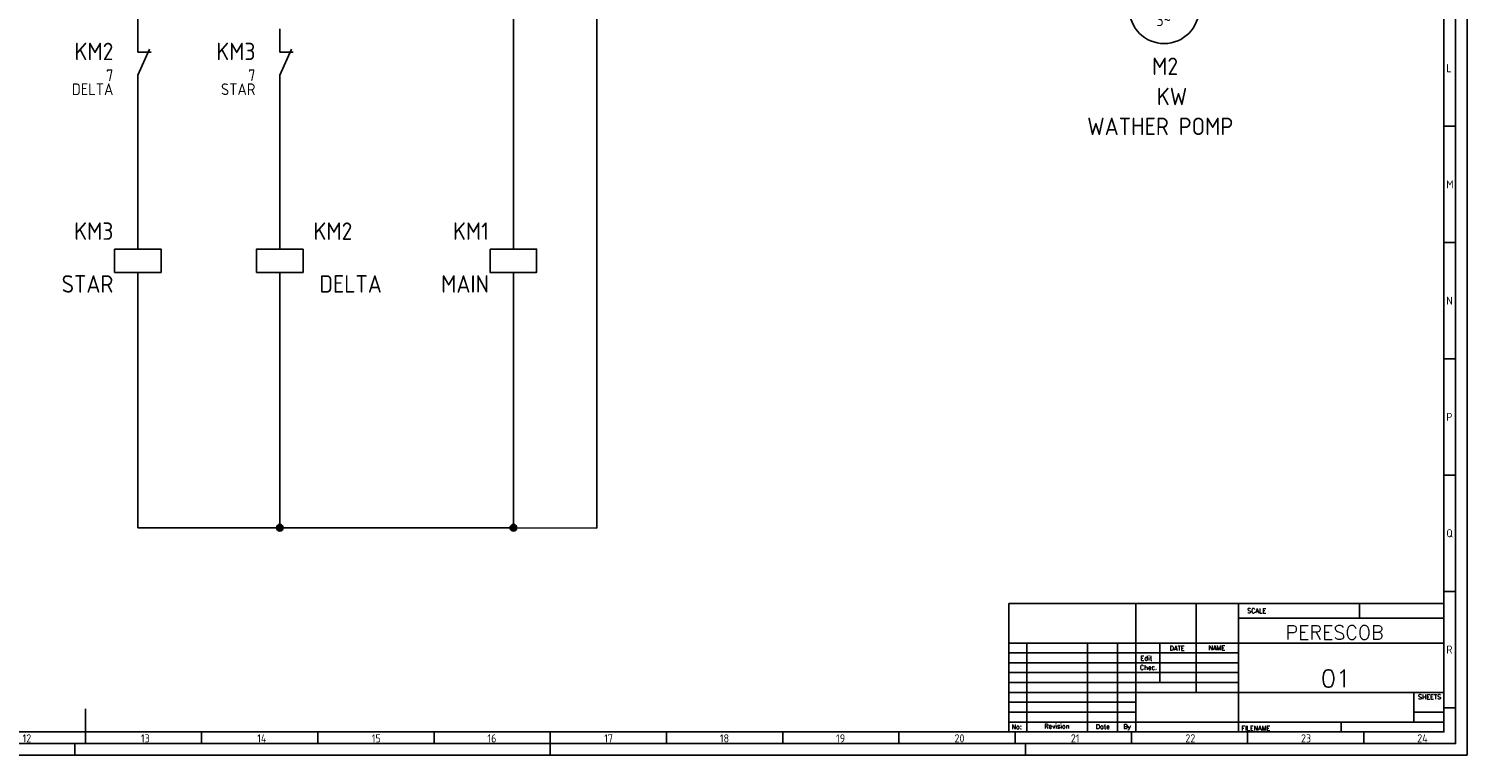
# Model space of a CAD drawing. Header units: millimetres. Extents: x 0 to 1195, y 5 to 846.
# Tile 3 of 4: x 570 to 1189, y 5 to 317. Entities that reach past the tile are written whole.
import ezdxf
from ezdxf.enums import TextEntityAlignment as Align

# ---------------------------------------------------------------- set-up
doc = ezdxf.new("R2010")
doc.units = ezdxf.units.MM
doc.header["$LTSCALE"] = 12
for name, color, linetype in [('025', 1, 'Continuous'), ('035', 5, 'Continuous'), ('07', 7, 'Continuous'), ('DESC', 1, 'Continuous'), ('DESCCHILD', 20, 'Continuous'), ('MISC', 2, 'Continuous'), ('RED_2.5mm^2', 1, 'Continuous'), ('SYMS', 7, 'Continuous'), ('TAGS', 51, 'Continuous'), ('XREFCHILD', 134, 'Continuous')]:
    doc.layers.add(name, color=color, linetype=linetype)
doc.styles.add('ISO Proportional', font='isocp.shx')
doc.styles.add('WD', font='romans.shx')
doc.styles.add('WD_IEC', font='isocp2.shx', dxfattribs={"width": 0.9, "height": 4})

# ---------------------------------------------------------------- blocks, each defined once
blk = doc.blocks.new('IEC_border_a0')
at = {"layer": '035', "color": 0}
for p, q in [((1189, 0), (1189, 841)), ((1184, 270.46), (1179.02, 270.46)), ((1184, 270.46), (1179.02, 270.46)), ((1184, 220.46), (1179.02, 220.46)), ((1184, 170.46), (1179.02, 170.46)), ((1184, 120.46), (1179.02, 120.46)), ((1184, 70.46), (1179.02, 70.46)), ((1184.02, 20.42), (1179.03, 20.42)), ((594.5, 10), (594.5, 5)), ((644.5, 10), (644.5, 5)), ((694.5, 10), (694.5, 5)), ((744.5, 10), (744.5, 5)), ((744.5, 10), (744.5, 5)), ((794.5, 10), (794.5, 5)), ((844.5, 10), (844.5, 5)), ((894.5, 10), (894.5, 5)), ((944.5, 10), (944.5, 5)), ((994.5, 10), (994.5, 5)), ((1044.5, 10), (1044.5, 5)), ((1094.5, 10), (1094.5, 5)), ((1144.5, 10), (1144.5, 5)), ((0, 0), (1189, 0)), ((590, 0), (590, 5)), ((794.5, 0), (794.5, 5)), ((999, 0), (999, 5))]:
    blk.add_line(p, q, dxfattribs=at)
blk.add_lwpolyline([(10, 10), (1179, 10), (1179, 831), (10, 831)], close=True, dxfattribs=at)
at = {"layer": '07', "color": 0}
blk.add_line((594.5, 20), (594.5, 10), dxfattribs=at)
blk.add_lwpolyline([(5, 5), (1184, 5), (1184, 836), (5, 836)], close=True, dxfattribs=at)
at = {"layer": '035', "color": 0, "style": 'ISO Proportional'}
for s, p in [('L', (1180.02, 293.72)), ('M', (1180.02, 243.72)), ('N', (1180.02, 193.72)), ('P', (1180.02, 143.72)), ('Q', (1180.02, 93.72)), ('R', (1180.03, 43.68)), ('12', (567.49, 5.5)), ('13', (618.42, 5.5)), ('14', (668.46, 5.5)), ('15', (717.72, 5.5)), ('16', (767.49, 5.5)), ('17', (817.72, 5.5)), ('18', (867.49, 5.5)), ('19', (917.49, 5.5)), ('20', (968.42, 5.5)), ('21', (1018.46, 5.5)), ('22', (1067.72, 5.5)), ('23', (1117.49, 5.5)), ('24', (1167.49, 5.5))]:
    blk.add_text(s, height=3.5, dxfattribs=at).set_placement(p)
blk = doc.blocks.new('IEC_tblock_a0')
at = {"layer": '035'}
for p, q in [((-106.6, 55.25), (-106.6, 17)), ((-36.4, 55.25), (-36.4, 48.88)), ((-88.4, 48.88), (0, 48.88)), ((-179.4, 38.25), (-179.4, 0)), ((-153.4, 38.25), (-153.4, 0)), ((-140.4, 38.25), (-140.4, 0)), ((-122.2, 38.25), (-122.2, 21.25)), ((-187.2, 34), (-88.4, 34)), ((-187.2, 29.75), (-88.4, 29.75)), ((-187.2, 25.5), (-88.4, 25.5)), ((-187.2, 21.25), (-88.4, 21.25)), ((-187.2, 17), (-132.6, 17)), ((-187.2, 12.75), (-132.6, 12.75)), ((-187.2, 8.5), (-132.6, 8.5)), ((-13, 8.5), (0, 8.5)), ((-187.2, 4.25), (0, 4.25)), ((-44.2, 4.25), (-44.2, 0))]:
    blk.add_line(p, q, dxfattribs=at)
at = {"layer": '07'}
for p, q in [((-187.2, 55.25), (0, 55.25)), ((-187.2, 55.25), (-187.2, 0)), ((-132.6, 55.25), (-132.6, 0)), ((-88.4, 55.25), (-88.4, 0)), ((0, 55.25), (0, 0)), ((-187.2, 38.25), (0, 38.25)), ((-132.6, 17), (0, 17)), ((-13, 17), (-13, 4.25)), ((-187.2, 0), (0, 0))]:
    blk.add_line(p, q, dxfattribs=at)
at = {"style": 'WD'}
for tag, p in [('SCALE', (-69.88, 51.07)), ('SH', (-8.74, 10.06)), ('FILENAME', (-68.15, 0.8))]:
    blk.add_attdef(tag, p, '', height=2, dxfattribs=at)
for tag, height, p in [('EDDATE', 2, (-114.97, 30.8)), ('EDBY', 2, (-98.02, 30.86)), ('PROJDESC', 5, (-45.9, 29.2)), ('CKDATE', 2, (-114.85, 26.58)), ('CKBY', 2, (-97.88, 26.3)), ('DWGDESC', 5, (-44.85, 19.72)), ('DWGNO', 3.5, (-48.54, 9.46))]:
    blk.add_attdef(tag, text='', height=height, dxfattribs=at).set_placement(p, align=Align.CENTER)
at = {"style": 'WD', "flags": 1}
blk.add_attdef('WD_TB', (-120.95, 11.91), '', height=2, dxfattribs=at)
at = {"layer": '025', "style": 'WD'}
for s, p in [('SCALE', (-80.57, 51.13)), ('NAME', (-97.74, 35.14)), ('No:', (-183.81, 1.19)), ('Revision', (-166.53, 1.47)), ('Date', (-146.79, 1.28)), ('By', (-136.33, 1.37))]:
    blk.add_text(s, height=2, dxfattribs=at).set_placement(p, align=Align.CENTER)
for s, p in [('Edit', (-130.55, 30.72)), ('DATE', (-118, 35)), ('Chec.', (-130.82, 26.72)), ('SHEETS', (-11.17, 14.05)), ('FILENAME', (-87.18, 0.61))]:
    blk.add_text(s, height=2, dxfattribs=at).set_placement(p)
blk = doc.blocks.new('VMO13')
blk.add_circle((0, 0), 7.5)
at = {"style": 'WD_IEC'}
blk.add_attdef('TERM02', (-0.69, 7.75), '', height=2, rotation=90, dxfattribs=at)
for tag, p in [('INST', (-12.88, 12.75)), ('LOC', (-12.88, 9.25)), ('TAG1', (-12.88, 5.75)), ('DESC1', (-12.88, 1.5)), ('DESC2', (-12.88, -2)), ('DESC3', (-12.88, -5.5)), ('RATING1', (-12.88, -9)), ('RATING2', (-12.88, -12.5)), ('RATING3', (-12.88, -16)), ('RATING4', (-12.95, -19.58))]:
    blk.add_attdef(tag, text='', height=2.5, dxfattribs=at).set_placement(p, align=Align.RIGHT)
at = {"style": 'WD_IEC', "flags": 1}
for tag, p, height in [('MFG', (12.75, 9), 1.5), ('X2TERM02', (0, 7.5), 0.32), ('CAT', (12.75, 6.5), 1.5), ('X0TERM01', (-6.4, 3.9), 0.32), ('X0TERM03', (6.4, 3.9), 0.32), ('X4LINK', (-7.5, 0), 0.32), ('X1LINK', (7.5, 0), 0.32), ('X8TERM04', (0, -7.5), 0.32), ('ASSYCODE', (1, -9), 1), ('CATDESC', (1, -12), 1), ('FAMILY', (1, -10.5), 1)]:
    blk.add_attdef(tag, p, '', height=height, dxfattribs=at)
at = {"style": 'WD_IEC'}
for tag, p in [('TERM01', (-7.35, 4.34)), ('TERM03', (9.35, 4.53)), ('TERM04', (-0.59, -7.92))]:
    blk.add_attdef(tag, text='', height=2, rotation=90, dxfattribs=at).set_placement(p, align=Align.RIGHT)
for tag, p in [('M', (-0.22, 1.27)), ('3~', (-0.12, -3.73))]:
    blk.add_attdef(tag, text='', height=2.5, dxfattribs=at).set_placement(p, align=Align.CENTER)
at = {"lineweight": 15, "style": 'WD_IEC'}
blk.add_attdef('XREF', text='', height=2.5, dxfattribs=at).set_placement((-13.19, -22.86), align=Align.RIGHT)
blk = doc.blocks.new('VMS1')
for p, q in [((0, 2.5), (0, 7.5)), ((0, -2.5), (0, -7.5))]:
    blk.add_line(p, q)
blk.add_lwpolyline([(-5, 2.5), (-5, -2.5), (5, -2.5), (5, 2.5)], close=True)
at = {"style": 'WD_IEC'}
for tag, p in [('INST', (-5.25, 10.5)), ('LOC', (-5.25, 7.5)), ('TAG1', (-5.25, 4.5)), ('DESC1', (-5.25, -6.85)), ('DESC2', (-5.25, -9.85)), ('DESC3', (-5.25, -12.85))]:
    blk.add_attdef(tag, text='', height=2.5, dxfattribs=at).set_placement(p, align=Align.RIGHT)
blk.add_attdef('TERM01', text='', height=2, rotation=90, dxfattribs=at).set_placement((-1, 7.5), align=Align.RIGHT)
at = {"style": 'WD_IEC', "flags": 1}
for tag, p, height in [('X2TERM01', (0, 7.5), 0.32), ('X4LINK', (-5, 0), 0.32), ('X1LINK', (5, 0), 0.32), ('ASSYCODE', (1, -4), 1), ('CATDESC', (1, -7), 1), ('FAMILY', (1, -5.5), 1), ('X8TERM02', (0, -7.5), 0.32)]:
    blk.add_attdef(tag, p, '', height=height, dxfattribs=at)
at = {"style": 'WD_IEC', "flags": 9}
for tag, p in [('MFG', (-6, 1)), ('CAT', (-6, -1.5))]:
    blk.add_attdef(tag, text='', height=1.5, dxfattribs=at).set_placement(p, align=Align.RIGHT)
at = {"style": 'WD_IEC'}
blk.add_attdef('TERM02', (-1, -7.5), '', height=2, rotation=90, dxfattribs=at)
at = {"lineweight": 9, "style": 'WD_IEC'}
for tag, p in [('NO', (-5.5, -16.5)), ('NC', (-5.5, -19.5))]:
    blk.add_attdef(tag, text='', height=2.5, dxfattribs=at).set_placement(p, align=Align.TOP_RIGHT)
for tag, p in [('XREFNO', (-4, -16.5)), ('XREFNC', (-4, -19.5))]:
    blk.add_attdef(tag, text='', height=2.5, dxfattribs=at).set_placement(p, align=Align.TOP_LEFT)
blk = doc.blocks.new('WDDOT')
for radius in [0.72, 0.449, 0.223]:
    blk.add_circle((0, 0), radius)
blk = doc.blocks.new('VMS22')
for p, q in [((0, 7.5), (0, 2.5)), ((0, -2.5), (2.5, 3.12)), ((0, 2.5), (2.87, 2.5)), ((0, -2.5), (0, -7.5))]:
    blk.add_line(p, q)
at = {"style": 'WD_IEC'}
for tag, p in [('INST', (-5.25, 6.75)), ('LOC', (-5.25, 3.75)), ('TAG2', (-5.25, 0.75)), ('XREF', (-5.25, -3.75)), ('DESC1', (-5.25, -6.75)), ('DESC2', (-5.25, -9.75)), ('DESC3', (-5.25, -12.75))]:
    blk.add_attdef(tag, text='', height=2.5, dxfattribs=at).set_placement(p, align=Align.RIGHT)
blk.add_attdef('TERM01', text='', height=2, rotation=90, dxfattribs=at).set_placement((-1, 7.5), align=Align.RIGHT)
at = {"style": 'WD_IEC', "flags": 1}
for tag, p, height in [('X2TERM01', (0, 7.5), 0.32), ('X4LINK', (-0.98, 0), 0.32), ('X1LINK', (2.08, 0), 0.32), ('CONTACT', (4, -3.5), 1), ('FAMILY', (4, -5), 1), ('X8TERM02', (0, -7.5), 0.32)]:
    blk.add_attdef(tag, p, '', height=height, dxfattribs=at)
at = {"style": 'WD_IEC'}
blk.add_attdef('TERM02', (-1, -7.5), '', height=2, rotation=90, dxfattribs=at)

msp = doc.modelspace()

# ---------------------------------------------------------------- linework, layer by layer
at = {"layer": 'RED_2.5mm^2', "color": 0}
for p, q in [((814.58, 641.16), (814.58, 102.6)), ((778.65, 600.4), (778.65, 232.57)), ((617.05, 456.61), (617.05, 317.35)), ((617.05, 287.35), (617.05, 232.57)), ((678.18, 232.57), (678.18, 287.35)), ((617.05, 202.57), (617.05, 102.77)), ((678.18, 202.57), (678.18, 102.77)), ((778.65, 202.57), (778.65, 102.77)), ((617.05, 102.77), (778.65, 102.77)), ((778.65, 102.77), (814.58, 102.6))]:
    msp.add_line(p, q, dxfattribs=at)

# ---------------------------------------------------------------- block references
msp.add_blockref('IEC_border_a0', (0, 4.94))
ref = msp.add_blockref('IEC_tblock_a0', (1179, 14.94))
ref.add_attrib('SH', '01', (1126.08, 34.17), dxfattribs={"height": 7.5, "style": 'WD'})
ref.add_attrib('PROJDESC', 'PERESCOB', dxfattribs={"height": 6, "style": 'WD'}).set_placement((1131.93, 54.69), align=Align.CENTER)
at = {"layer": 'SYMS', "color": 0}
ref = msp.add_blockref('VMO13', (1058.6, 325.99), dxfattribs=dict(at, xscale=2, yscale=2, zscale=2))
ref.add_attrib('M', 'M', dxfattribs={"layer": 'MISC', "height": 5, "style": 'WD_IEC'}).set_placement((1058.15, 328.52), align=Align.CENTER)
ref.add_attrib('3~', '3~', dxfattribs={"layer": 'MISC', "height": 5, "style": 'WD_IEC'}).set_placement((1058.36, 318.52), align=Align.CENTER)
ref.add_attrib('DESC2', 'WATHER POMP', dxfattribs={"layer": 'DESC', "height": 7.5, "style": 'WD_IEC'}).set_placement((1088.36, 271.64), align=Align.RIGHT)
ref.add_attrib('DESC1', 'KW', dxfattribs={"layer": 'DESC', "height": 7.5, "style": 'WD_IEC'}).set_placement((1068.53, 284.48), align=Align.RIGHT)
ref.add_attrib('TAG1', 'M2', dxfattribs={"layer": 'TAGS', "height": 7.5, "style": 'WD_IEC'}).set_placement((1064.61, 297.48), align=Align.RIGHT)
ref = msp.add_blockref('VMS22', (617.05, 302.35), dxfattribs=dict(at, xscale=2, yscale=2, zscale=2))
ref.add_attrib('XREF', '7', dxfattribs={"layer": 'XREFCHILD', "height": 5, "style": 'WD_IEC'}).set_placement((606.55, 294.85), align=Align.RIGHT)
ref.add_attrib('DESC1', 'DELTA', dxfattribs={"layer": 'DESCCHILD', "height": 5, "style": 'WD_IEC'}).set_placement((606.55, 288.85), align=Align.RIGHT)
ref.add_attrib('TAG2', 'KM2', dxfattribs={"layer": 'TAGS', "height": 7.5, "style": 'WD_IEC'}).set_placement((606.55, 303.85), align=Align.RIGHT)
ref = msp.add_blockref('VMS22', (678.18, 302.35), dxfattribs=dict(at, xscale=2, yscale=2, zscale=2))
ref.add_attrib('XREF', '7', dxfattribs={"layer": 'XREFCHILD', "height": 5, "style": 'WD_IEC'}).set_placement((667.68, 294.85), align=Align.RIGHT)
ref.add_attrib('DESC1', 'STAR', dxfattribs={"layer": 'DESCCHILD', "height": 5, "style": 'WD_IEC'}).set_placement((667.68, 288.85), align=Align.RIGHT)
ref.add_attrib('TAG2', 'KM3', dxfattribs={"layer": 'TAGS', "height": 7.5, "style": 'WD_IEC'}).set_placement((667.68, 303.85), align=Align.RIGHT)
ref = msp.add_blockref('VMS1', (617.05, 217.57), dxfattribs=dict(at, xscale=2, yscale=2, zscale=2))
ref.add_attrib('DESC1', 'STAR', dxfattribs={"layer": 'DESC', "height": 7.5, "style": 'WD_IEC'}).set_placement((606.55, 203.87), align=Align.RIGHT)
ref.add_attrib('TAG1', 'KM3', dxfattribs={"layer": 'TAGS', "height": 7.5, "style": 'WD_IEC'}).set_placement((606.55, 226.57), align=Align.RIGHT)
ref = msp.add_blockref('VMS1', (678.18, 217.57), dxfattribs=dict(at, xscale=-2, yscale=2, zscale=2))
ref.add_attrib('DESC1', 'DELTA', dxfattribs={"layer": 'DESC', "height": 7.5, "style": 'WD_IEC'}).set_placement((722.06, 203.87), align=Align.RIGHT)
ref.add_attrib('TAG1', 'KM2', dxfattribs={"layer": 'TAGS', "height": 7.5, "style": 'WD_IEC'}).set_placement((709.35, 226.57), align=Align.RIGHT)
ref = msp.add_blockref('VMS1', (778.65, 217.57), dxfattribs=dict(at, xscale=2, yscale=2, zscale=2))
ref.add_attrib('DESC1', 'MAIN', dxfattribs={"layer": 'DESC', "height": 7.5, "style": 'WD_IEC'}).set_placement((768.15, 203.87), align=Align.RIGHT)
ref.add_attrib('TAG1', 'KM1', dxfattribs={"layer": 'TAGS', "height": 7.5, "style": 'WD_IEC'}).set_placement((768.15, 226.57), align=Align.RIGHT)
at = {"layer": 'SYMS', "color": 0, "xscale": 2, "yscale": 2, "zscale": 2}
for p in [(678.18, 102.77), (778.65, 102.77)]:
    msp.add_blockref('WDDOT', p, dxfattribs=at)

doc.saveas('drawing.dxf')
